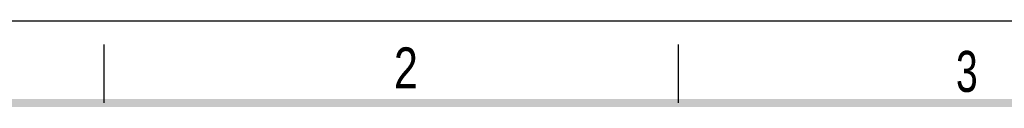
# Model space of a CAD drawing. Header units: millimetres. Extents: x 0 to 210, y 0 to 297.
# Tile 25 of 26: x 49 to 133, y 290 to 297. Entities that reach past the tile are written whole.
import ezdxf

# ---------------------------------------------------------------- set-up
doc = ezdxf.new("R2010")
doc.units = ezdxf.units.MM
doc.header["$LTSCALE"] = 19.36
doc.layers.get('0').update_dxf_attribs({"linetype": 'CONTINUOUS'})
doc.styles.add('TEXTSTYLE_2', font='txt', dxfattribs={"width": 0.75})

msp = doc.modelspace()

# ---------------------------------------------------------------- linework, layer by layer
at = {"color": 2, "linetype": 'CONTINUOUS'}
for p, q in [((0, 297), (210, 297)), ((56, 290), (56, 295)), ((105, 290), (105, 295))]:
    msp.add_line(p, q, dxfattribs=at)
at = {"color": 7, "linetype": 'CONTINUOUS', "const_width": 0.7}
msp.add_lwpolyline([(7, 290), (203, 290)], dxfattribs=at)

# ---------------------------------------------------------------- texts
at = {"color": 5, "linetype": 'CONTINUOUS', "style": 'TEXTSTYLE_2'}
for s, width, p in [('2', 0.785714, (80.73138, 291.23958)), ('3', 0.714286, (128.68391, 290.94286))]:
    msp.add_text(s, height=3.5, dxfattribs=dict(at, width=width)).set_placement(p)

doc.saveas('drawing.dxf')
